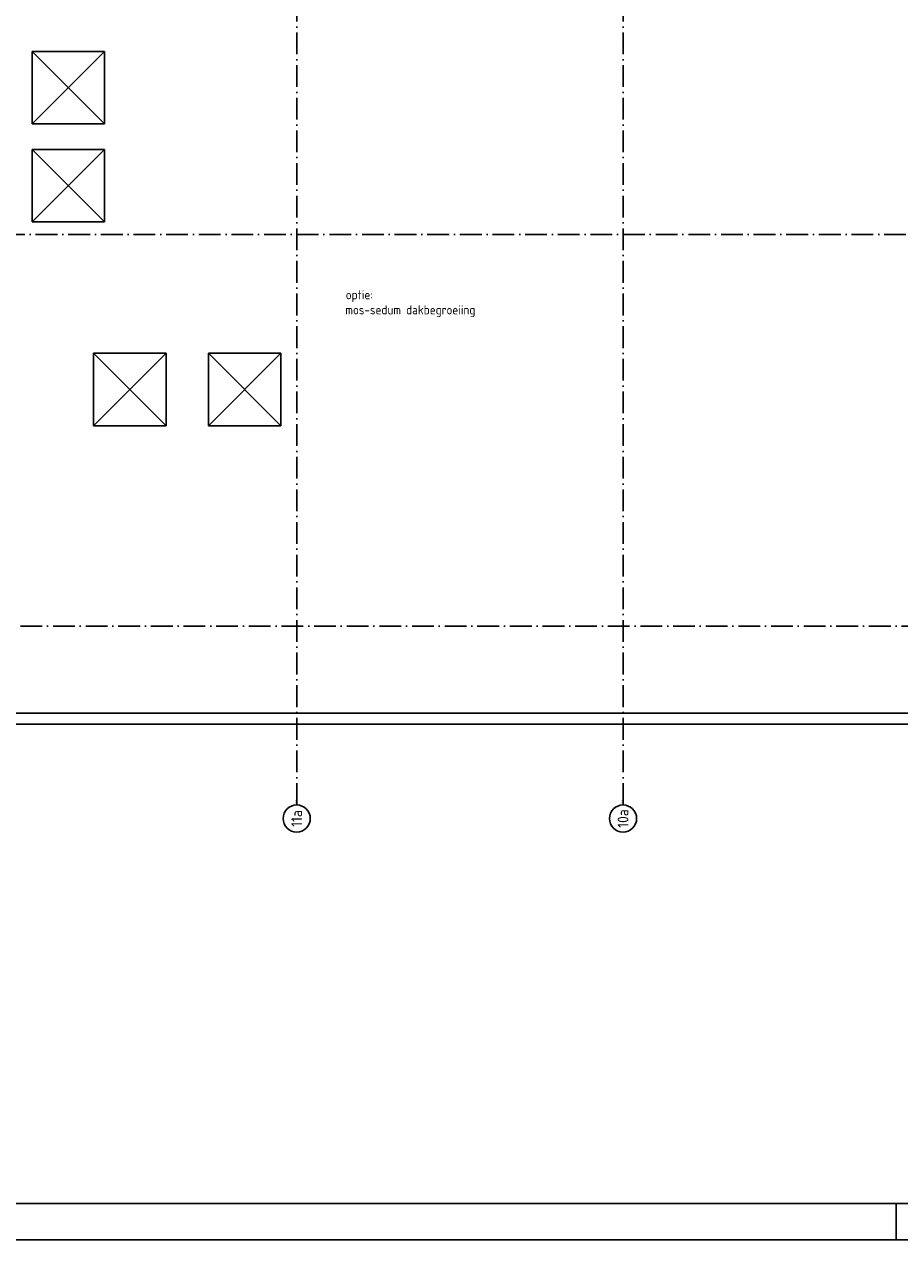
# Model space of a CAD drawing. Extents: x -36528 to 124080, y 290752 to 374852.
# Tile 8 of 66: x 16032 to 40175, y 290752 to 324271. Entities that reach past the tile are written whole.
import ezdxf
from ezdxf.enums import TextEntityAlignment as Align

# ---------------------------------------------------------------- set-up
doc = ezdxf.new("R2010")
doc.units = 0
doc.header["$LTSCALE"] = 100
doc.linetypes.add('DASHDOT', pattern=[9, 6, -1.5, 0, -1.5])
for name, color, linetype in [('00KAD025', 2, 'CONTINUOUS'), ('00KAD070', 5, 'CONTINUOUS'), ('AL$7----_STRAMIEN', 1, 'DASHDOT'), ('AL27----_DAKEN', 7, 'CONTINUOUS'), ('ALN-----_BLOCKNAAM', 2, 'CONTINUOUS'), ('BL$4----', 7, 'CONTINUOUS')]:
    doc.layers.add(name, color=color, linetype=linetype)
doc.styles.get("Standard").update_dxf_attribs({"font": 'ISOCP'})

# ---------------------------------------------------------------- blocks, each defined once
blk = doc.blocks.new('1011')
at = {"layer": 'AL$7----_STRAMIEN', "color": 7, "linetype": 'CONTINUOUS'}
blk.add_circle((-750, 0), 750, dxfattribs=at)
at = {"layer": 'ALN-----_BLOCKNAAM', "linetype": 'CONTINUOUS'}
blk.add_text('1011', height=100, dxfattribs=at).set_placement((0, 0))

msp = doc.modelspace()

# ---------------------------------------------------------------- linework, layer by layer
at = {"layer": '00KAD025', "linetype": 'CONTINUOUS'}
for p, q in [((40079.808, 290752.102), (40079.808, 291752.102)), ((-36528, 290752.102), (124079.808, 290752.102))]:
    msp.add_line(p, q, dxfattribs=at)
at = {"layer": '00KAD070', "linetype": 'CONTINUOUS'}
msp.add_line((-35528, 291752.102), (123079.808, 291752.102), dxfattribs=at)
at = {"layer": 'AL$7----_STRAMIEN'}
for points in [[(23544.348, 302741.907), (23544.348, 340675.116)], [(32544.348, 302741.907), (32544.348, 340675.116)], [(14544.348, 318471.726), (42824.997, 318471.726)]]:
    msp.add_lwpolyline(points, dxfattribs=at)
at = {"layer": 'AL$7----_STRAMIEN', "color": 1}
msp.add_lwpolyline([(62429.048, 307671.726), (14844.348, 307671.726), (-6306.538, 307671.726)], dxfattribs=at)
at = {"layer": 'AL27----_DAKEN', "color": 8}
for p, q in [((18244.348, 323521.726), (16244.348, 321521.726)), ((16244.348, 323521.726), (18244.348, 321521.726)), ((16244.348, 321521.726), (16244.348, 323521.726)), ((16244.348, 323521.726), (18244.348, 323521.726)), ((18244.348, 323521.726), (18244.348, 321521.726)), ((18244.348, 321521.726), (16244.348, 321521.726)), ((18244.348, 320821.726), (16244.348, 318821.726)), ((16244.348, 320821.726), (18244.348, 318821.726)), ((16244.348, 318821.726), (16244.348, 320821.726)), ((16244.348, 320821.726), (18244.348, 320821.726)), ((18244.348, 320821.726), (18244.348, 318821.726)), ((18244.348, 318821.726), (16244.348, 318821.726)), ((17942.39, 313201.68), (19942.39, 315201.68)), ((17942.39, 315201.68), (19942.39, 313201.68)), ((17942.39, 313201.68), (17942.39, 315201.68)), ((17942.39, 315201.68), (19942.39, 315201.68)), ((19942.39, 315201.68), (19942.39, 313201.68)), ((23109.39, 313201.68), (21109.39, 315201.68)), ((21109.39, 313201.68), (23109.39, 315201.68)), ((21109.39, 313201.68), (21109.39, 315201.68)), ((21109.39, 315201.68), (23109.39, 315201.68)), ((23109.39, 315201.68), (23109.39, 313201.68)), ((19942.39, 313201.68), (17942.39, 313201.68)), ((23109.39, 313201.68), (21109.39, 313201.68)), ((11244.172, 305271.726), (44844.172, 305271.726)), ((11244.172, 304971.726), (44844.172, 304971.726))]:
    msp.add_line(p, q, dxfattribs=at)

# ---------------------------------------------------------------- block references
at = {"layer": 'AL$7----_STRAMIEN'}
ref = msp.add_blockref('1011', (23544.348, 302741.907), dxfattribs=dict(at, xscale=0.5, yscale=0.5, zscale=0.5, rotation=90))
ref.add_attrib('STR-NAAM', '11a', dxfattribs={"color": 3, "linetype": 'CONTINUOUS', "height": 300, "rotation": 90}).set_placement((23544.348, 302366.907), align=Align.MIDDLE)
ref = msp.add_blockref('1011', (32544.348, 302741.907), dxfattribs=dict(at, xscale=0.5, yscale=0.5, zscale=0.5, rotation=90))
ref.add_attrib('STR-NAAM', '10a', dxfattribs={"color": 3, "linetype": 'CONTINUOUS', "height": 300, "rotation": 90}).set_placement((32544.348, 302366.907), align=Align.MIDDLE)

# ---------------------------------------------------------------- texts
at = {"layer": 'BL$4----', "color": 8}
for s, p in [('optie:', (24896.458, 316687.463)), ('mos-sedum dakbegroeiing', (24885.032, 316270.796))]:
    msp.add_text(s, height=250, dxfattribs=at).set_placement(p)

doc.saveas('drawing.dxf')
